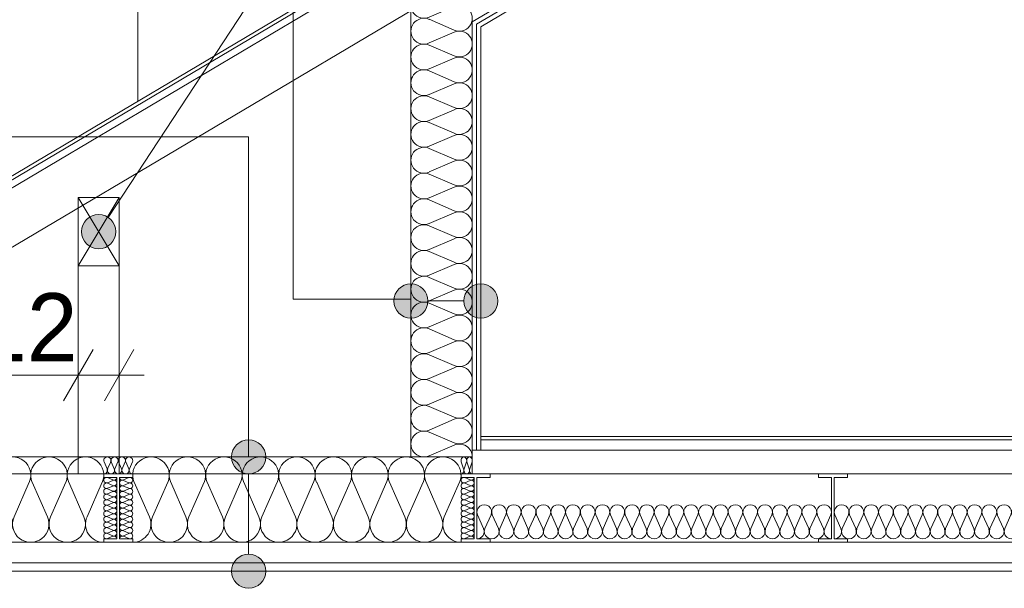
# Model space of a CAD drawing. Extents: x -396299 to -11759, y -15022 to 18278.
# Tile 103 of 205: x -191715 to -188829, y 7408 to 9074. Entities that reach past the tile are written whole.
import ezdxf

# ---------------------------------------------------------------- set-up
doc = ezdxf.new("R2010")
doc.units = 0
doc.header["$MEASUREMENT"] = 0
for name, color, linetype in [('arch izolacje', 7, 'Continuous'), ('Arch ocieplenie', 7, 'Continuous'), ('Arch opisy', 7, 'Continuous'), ('Arch wymiary', 7, 'Continuous'), ('Arch ściany działowe', 7, 'Continuous'), ('INWENT STROPY', 7, 'Continuous')]:
    doc.layers.add(name, color=color, linetype=linetype)
for name, color, linetype, lineweight, true_color in [('arch izolacje_Nr_Pióra__24', 7, 'Continuous', 13, 0x029e21), ('Arch ocieplenie_Nr_Pióra__24', 7, 'Continuous', 13, 0x029e21), ('Arch opisy_Nr_Pióra__3', 7, 'Continuous', 20, 0xff6600), ('INWENT STROPY_Nr_Pióra__2', 7, 'Continuous', 13, 0x7f7f7f), ('INWENT STROPY_Nr_Pióra__25', 7, 'Continuous', 15, 0x40a5ff), ('Inwentaryzacja Konst._Nr_Pióra__25', 7, 'Continuous', 15, 0x40a5ff), ('Inwentaryzacja Konst._Nr_Pióra__3', 7, 'Continuous', 20, 0xff6600)]:
    doc.layers.add(name, color=color, linetype=linetype, lineweight=lineweight, true_color=true_color)
for name, color, linetype, lineweight in [('Arch opisy_Nr_Pióra__21', 7, 'Continuous', 13), ('Arch wymiary_Nr_Pióra__5', 7, 'Continuous', 13), ('Arch ściany działowe_Nr_Pióra__5', 7, 'Continuous', 13), ('INWENT DACH_Nr_Pióra__5', 7, 'Continuous', 13), ('INWENT STROPY_Nr_Pióra__21', 7, 'Continuous', 13), ('Inwentaryzacja Konst._Nr_Pióra__5', 7, 'Continuous', 13)]:
    doc.layers.add(name, color=color, linetype=linetype, lineweight=lineweight)
doc.styles.add('GENERATED_STYLE_1', font='txt')
doc.dimstyles.new('GENERATED_STYLE__5', dxfattribs={"dimtxt": 200, "dimasz": 114, "dimexe": 0.18, "dimexo": 0, "dimgap": 0.09, "dimtad": 1, "dimtih": 1, "dimtoh": 1, "dimdec": 0, "dimlfac": 0.1, "dimzin": 0, "dimdsep": 46, "dimtxsty": 'GENERATED_STYLE_1', "dimblk": 'ARROWHEAD_2', "dimblk1": 'ARROWHEAD_2', "dimblk2": 'ARROWHEAD_2', "dimcen": 0.09, "dimclrd": 7, "dimclre": 7, "dimclrt": 7, "dimazin": 0, "dimtfac": 1, "dimtdec": 4, "dimtmove": 0, "dimatfit": 3, "dimfxl": 0, "dimtolj": 1, "dimtzin": 0, "dimarcsym": 0})

# ---------------------------------------------------------------- blocks, each defined once
blk = doc.blocks.new('Ściana_76', base_point=(-190376.1, 7813.2))
at = {"layer": 'Arch ściany działowe_Nr_Pióra__5', "linetype": 'Continuous'}
for p, q in [((-190388.6, 9067.9), (-190388.6, 7813.2)), ((-190376.1, 7813.2), (-190376.1, 9060.8)), ((-190388.6, 7813.2), (-190376.1, 7813.2))]:
    blk.add_line(p, q, dxfattribs=at)
blk = doc.blocks.new('Ściana_77', base_point=(-190363.6, 7813.2))
at = {"layer": 'Arch ściany działowe_Nr_Pióra__5', "linetype": 'Continuous'}
for p, q in [((-190376.1, 9060.8), (-190376.1, 7813.2)), ((-190363.6, 7813.2), (-190363.6, 9053.7)), ((-190376.1, 7813.2), (-190363.6, 7813.2))]:
    blk.add_line(p, q, dxfattribs=at)
blk = doc.blocks.new('Ściana_78', base_point=(-190363.6, 9053.7))
at = {"layer": 'Arch ściany działowe_Nr_Pióra__5', "linetype": 'Continuous'}
for p, q in [((-188094.7, 10413.9), (-190376.1, 9060.8)), ((-190363.6, 9053.7), (-188088.4, 10403.2)), ((-188088.4, 10403.2), (-188094.7, 10413.9))]:
    blk.add_line(p, q, dxfattribs=at)
blk = doc.blocks.new('Ściana_79', base_point=(-190376.1, 9060.8))
at = {"layer": 'Arch ściany działowe_Nr_Pióra__5', "linetype": 'Continuous'}
for p, q in [((-188095.7, 10427.9), (-190388.6, 9067.9)), ((-188089.3, 10417.1), (-188095.7, 10427.9)), ((-190376.1, 9060.8), (-188089.3, 10417.1))]:
    blk.add_line(p, q, dxfattribs=at)
blk = doc.blocks.new('Izolacja cieplna 14_8', base_point=(-189328, 7553.2))
at = {"layer": 'INWENT STROPY_Nr_Pióra__2', "linetype": 'Continuous'}
for p, q in [((-189326.2, 7623.4), (-189308.2, 7583)), ((-189304.5, 7583), (-189286.5, 7623.4)), ((-189282.9, 7623.4), (-189264.9, 7583)), ((-189261.2, 7583), (-189243.2, 7623.4)), ((-189239.6, 7623.4), (-189221.6, 7583)), ((-189217.9, 7583), (-189199.9, 7623.4)), ((-189196.3, 7623.4), (-189178.3, 7583)), ((-189174.6, 7583), (-189156.6, 7623.4)), ((-189153, 7623.4), (-189135, 7583)), ((-189131.3, 7583), (-189113.3, 7623.4)), ((-189109.7, 7623.4), (-189091.7, 7583)), ((-189088, 7583), (-189070, 7623.4)), ((-189066.4, 7623.4), (-189048.4, 7583)), ((-189044.7, 7583), (-189026.7, 7623.4)), ((-189023.1, 7623.4), (-189005.1, 7583)), ((-189001.4, 7583), (-188983.4, 7623.4)), ((-188979.8, 7623.4), (-188961.8, 7583)), ((-188958.1, 7583), (-188940.1, 7623.4)), ((-188936.5, 7623.4), (-188918.5, 7583)), ((-188914.8, 7583), (-188896.8, 7623.4)), ((-188893.2, 7623.4), (-188875.2, 7583)), ((-188871.5, 7583), (-188853.5, 7623.4)), ((-188849.9, 7623.4), (-188831.9, 7583)), ((-188828.2, 7583), (-188810.2, 7623.4)), ((-188806.6, 7623.4), (-188788.6, 7583)), ((-188784.9, 7583), (-188766.9, 7623.4)), ((-188763.3, 7623.4), (-188745.3, 7583)), ((-188741.6, 7583), (-188723.6, 7623.4)), ((-188720, 7623.4), (-188702, 7583)), ((-188698.3, 7583), (-188680.3, 7623.4)), ((-188676.7, 7623.4), (-188658.7, 7583)), ((-188655, 7583), (-188637, 7623.4)), ((-188633.4, 7623.4), (-188615.4, 7583)), ((-188611.7, 7583), (-188593.7, 7623.4)), ((-188590.1, 7623.4), (-188572.1, 7583)), ((-188568.4, 7583), (-188550.4, 7623.4)), ((-188546.8, 7623.4), (-188528.8, 7583)), ((-188525.1, 7583), (-188507.1, 7623.4)), ((-188503.5, 7623.4), (-188485.5, 7583)), ((-188481.8, 7583), (-188463.8, 7623.4)), ((-188460.2, 7623.4), (-188442.2, 7583)), ((-188438.5, 7583), (-188420.5, 7623.4)), ((-188416.9, 7623.4), (-188398.9, 7583)), ((-188395.2, 7583), (-188377.2, 7623.4)), ((-188373.6, 7623.4), (-188355.6, 7583)), ((-188351.9, 7583), (-188333.9, 7623.4)), ((-188330.3, 7623.4), (-188312.3, 7583)), ((-188308.6, 7583), (-188290.6, 7623.4))]:
    blk.add_line(p, q, dxfattribs=at)
for centre, start_param, end_param in [((-189306.3, 7631.9), 5.870392, 9.837571), ((-189263, 7631.9), 5.870392, 9.837571), ((-189219.7, 7631.9), 5.870392, 9.837571), ((-189176.4, 7631.9), 5.870392, 9.837571), ((-189133.1, 7631.9), 5.870392, 9.837571), ((-189089.8, 7631.9), 5.870392, 9.837571), ((-189046.5, 7631.9), 5.870392, 9.837571), ((-189003.2, 7631.9), 5.870392, 9.837571), ((-188959.9, 7631.9), 5.870392, 9.837571), ((-188916.6, 7631.9), 5.870392, 9.837571), ((-188873.3, 7631.9), 5.870392, 9.837571), ((-188830, 7631.9), 5.870392, 9.837571), ((-188786.7, 7631.9), 5.870392, 9.837571), ((-188743.4, 7631.9), 5.870392, 9.837571), ((-188700.1, 7631.9), 5.870392, 9.837571), ((-188656.8, 7631.9), 5.870392, 9.837571), ((-188613.5, 7631.9), 5.870392, 9.837571), ((-188570.2, 7631.9), 5.870392, 9.837571), ((-188526.9, 7631.9), 5.870392, 9.837571), ((-188483.6, 7631.9), 5.870392, 9.837571), ((-188440.3, 7631.9), 5.870392, 9.837571), ((-188397, 7631.9), 5.870392, 9.837571), ((-188353.7, 7631.9), 5.870392, 9.837571), ((-188310.4, 7631.9), 5.870392, 9.837571), ((-189328, 7574.4), 4.712389, 6.695979), ((-189284.7, 7574.4), 2.7288, 6.695979), ((-189241.4, 7574.4), 2.7288, 6.695979), ((-189198.1, 7574.4), 2.7288, 6.695979), ((-189154.8, 7574.4), 2.7288, 6.695979), ((-189111.5, 7574.4), 2.7288, 6.695979), ((-189068.2, 7574.4), 2.7288, 6.695979), ((-189024.9, 7574.4), 2.7288, 6.695979), ((-188981.6, 7574.4), 2.7288, 6.695979), ((-188938.3, 7574.4), 2.7288, 6.695979), ((-188895, 7574.4), 2.7288, 6.695979), ((-188851.7, 7574.4), 2.7288, 6.695979), ((-188808.4, 7574.4), 2.7288, 6.695979), ((-188765.1, 7574.4), 2.7288, 6.695979), ((-188721.8, 7574.4), 2.7288, 6.695979), ((-188678.5, 7574.4), 2.7288, 6.695979), ((-188635.2, 7574.4), 2.7288, 6.695979), ((-188591.9, 7574.4), 2.7288, 6.695979), ((-188548.6, 7574.4), 2.7288, 6.695979), ((-188505.3, 7574.4), 2.7288, 6.695979), ((-188462, 7574.4), 2.7288, 6.695979), ((-188418.7, 7574.4), 2.7288, 6.695979), ((-188375.4, 7574.4), 2.7288, 6.695979), ((-188332.1, 7574.4), 2.7288, 6.695979), ((-188288.8, 7574.4), 2.7288, 4.712389)]:
    blk.add_ellipse(centre, major_axis=(21.6, 0), ratio=0.982347, start_param=start_param, end_param=end_param, dxfattribs=at)
blk = doc.blocks.new('Izolacja cieplna 14_40', base_point=(-191468.9, 7543.2))
at = {"layer": 'arch izolacje_Nr_Pióra__24', "linetype": 'Continuous'}
for p, q in [((-192382.1, 7617.7), (-192426.6, 7718.7)), ((-192328.7, 7718.7), (-192373.1, 7617.7)), ((-192275.2, 7617.7), (-192319.7, 7718.7)), ((-192221.8, 7718.7), (-192266.2, 7617.7)), ((-192168.3, 7617.7), (-192212.8, 7718.7)), ((-192114.9, 7718.7), (-192159.3, 7617.7)), ((-192061.4, 7617.7), (-192105.9, 7718.7)), ((-192007.9, 7718.7), (-192052.4, 7617.7)), ((-191954.5, 7617.7), (-191999, 7718.7)), ((-191901, 7718.7), (-191945.5, 7617.7)), ((-191847.6, 7617.7), (-191892, 7718.7)), ((-191794.1, 7718.7), (-191838.6, 7617.7)), ((-191740.7, 7617.7), (-191785.1, 7718.7)), ((-191687.2, 7718.7), (-191731.7, 7617.7)), ((-191633.7, 7617.7), (-191678.2, 7718.7)), ((-191580.3, 7718.7), (-191624.8, 7617.7)), ((-191526.8, 7617.7), (-191571.3, 7718.7)), ((-191473.4, 7718.7), (-191517.9, 7617.7))]:
    blk.add_line(p, q, dxfattribs=at)
for centre, start_param, end_param in [((-192377.6, 7740), 2.728799, 6.695979), ((-192270.7, 7740), 2.728799, 6.695979), ((-192163.8, 7740), 2.728799, 6.695979), ((-192056.9, 7740), 2.728799, 6.695979), ((-191950, 7740), 2.728799, 6.695979), ((-191843.1, 7740), 2.728799, 6.695979), ((-191736.2, 7740), 2.728799, 6.695979), ((-191629.3, 7740), 2.728799, 6.695979), ((-191522.3, 7740), 2.728799, 6.695979), ((-192431.1, 7596.3), 1.570796, 3.554385), ((-192324.2, 7596.3), 5.870392, 9.837571), ((-192217.3, 7596.3), 5.870392, 9.837571), ((-192110.4, 7596.3), 5.870392, 9.837571), ((-192003.4, 7596.3), 5.870392, 9.837571), ((-191896.5, 7596.3), 5.870392, 9.837571), ((-191789.6, 7596.3), 5.870392, 9.837571), ((-191682.7, 7596.3), 5.870392, 9.837571), ((-191575.8, 7596.3), 5.870392, 9.837571), ((-191468.9, 7596.3), 5.870392, 7.853982)]:
    blk.add_ellipse(centre, major_axis=(-53.5, 0), ratio=0.994649, start_param=start_param, end_param=end_param, dxfattribs=at)
blk = doc.blocks.new('Izolacja cieplna 14_41', base_point=(-190421.7, 7543.2))
at = {"layer": 'arch izolacje_Nr_Pióra__24', "linetype": 'Continuous'}
for p, q in [((-191334.9, 7617.7), (-191379.4, 7718.7)), ((-191281.5, 7718.7), (-191325.9, 7617.7)), ((-191228, 7617.7), (-191272.5, 7718.7)), ((-191174.6, 7718.7), (-191219, 7617.7)), ((-191121.1, 7617.7), (-191165.6, 7718.7)), ((-191067.7, 7718.7), (-191112.1, 7617.7)), ((-191014.2, 7617.7), (-191058.7, 7718.7)), ((-190960.7, 7718.7), (-191005.2, 7617.7)), ((-190907.3, 7617.7), (-190951.8, 7718.7)), ((-190853.8, 7718.7), (-190898.3, 7617.7)), ((-190800.4, 7617.7), (-190844.8, 7718.7)), ((-190746.9, 7718.7), (-190791.4, 7617.7)), ((-190693.5, 7617.7), (-190737.9, 7718.7)), ((-190640, 7718.7), (-190684.5, 7617.7)), ((-190586.5, 7617.7), (-190631, 7718.7)), ((-190533.1, 7718.7), (-190577.6, 7617.7)), ((-190479.6, 7617.7), (-190524.1, 7718.7)), ((-190426.2, 7718.7), (-190470.7, 7617.7))]:
    blk.add_line(p, q, dxfattribs=at)
for centre, start_param, end_param in [((-191330.4, 7740), 2.728799, 6.695979), ((-191223.5, 7740), 2.728799, 6.695979), ((-191116.6, 7740), 2.728799, 6.695979), ((-191009.7, 7740), 2.728799, 6.695979), ((-190902.8, 7740), 2.728799, 6.695979), ((-190795.9, 7740), 2.728799, 6.695979), ((-190689, 7740), 2.728799, 6.695979), ((-190582.1, 7740), 2.728799, 6.695979), ((-190475.1, 7740), 2.728799, 6.695979), ((-191383.9, 7596.3), 1.570796, 3.554385), ((-191277, 7596.3), 5.870392, 9.837571), ((-191170.1, 7596.3), 5.870392, 9.837571), ((-191063.2, 7596.3), 5.870392, 9.837571), ((-190956.2, 7596.3), 5.870392, 9.837571), ((-190849.3, 7596.3), 5.870392, 9.837571), ((-190742.4, 7596.3), 5.870392, 9.837571), ((-190635.5, 7596.3), 5.870392, 9.837571), ((-190528.6, 7596.3), 5.870392, 9.837571), ((-190421.7, 7596.3), 5.870392, 7.853982)]:
    blk.add_ellipse(centre, major_axis=(-53.5, 0), ratio=0.994649, start_param=start_param, end_param=end_param, dxfattribs=at)
blk = doc.blocks.new('Izolacja cieplna 14_42', base_point=(-190375.2, 7553.2))
at = {"layer": 'INWENT STROPY_Nr_Pióra__2', "linetype": 'Continuous'}
for p, q in [((-190373.4, 7623.4), (-190355.4, 7583)), ((-190351.7, 7583), (-190333.7, 7623.4)), ((-190330.1, 7623.4), (-190312.1, 7583)), ((-190308.4, 7583), (-190290.4, 7623.4)), ((-190286.8, 7623.4), (-190268.8, 7583)), ((-190265.1, 7583), (-190247.1, 7623.4)), ((-190243.5, 7623.4), (-190225.5, 7583)), ((-190221.8, 7583), (-190203.8, 7623.4)), ((-190200.2, 7623.4), (-190182.2, 7583)), ((-190178.5, 7583), (-190160.5, 7623.4)), ((-190156.9, 7623.4), (-190138.9, 7583)), ((-190135.2, 7583), (-190117.2, 7623.4)), ((-190113.6, 7623.4), (-190095.6, 7583)), ((-190091.9, 7583), (-190073.9, 7623.4)), ((-190070.3, 7623.4), (-190052.3, 7583)), ((-190048.6, 7583), (-190030.6, 7623.4)), ((-190027, 7623.4), (-190009, 7583)), ((-190005.3, 7583), (-189987.3, 7623.4)), ((-189983.7, 7623.4), (-189965.7, 7583)), ((-189962, 7583), (-189944, 7623.4)), ((-189940.4, 7623.4), (-189922.4, 7583)), ((-189918.7, 7583), (-189900.7, 7623.4)), ((-189897.1, 7623.4), (-189879.1, 7583)), ((-189875.4, 7583), (-189857.4, 7623.4)), ((-189853.8, 7623.4), (-189835.8, 7583)), ((-189832.1, 7583), (-189814.1, 7623.4)), ((-189810.5, 7623.4), (-189792.5, 7583)), ((-189788.8, 7583), (-189770.8, 7623.4)), ((-189767.2, 7623.4), (-189749.2, 7583)), ((-189745.5, 7583), (-189727.5, 7623.4)), ((-189723.9, 7623.4), (-189705.9, 7583)), ((-189702.2, 7583), (-189684.2, 7623.4)), ((-189680.6, 7623.4), (-189662.6, 7583)), ((-189658.9, 7583), (-189640.9, 7623.4)), ((-189637.3, 7623.4), (-189619.3, 7583)), ((-189615.6, 7583), (-189597.6, 7623.4)), ((-189594, 7623.4), (-189576, 7583)), ((-189572.3, 7583), (-189554.3, 7623.4)), ((-189550.7, 7623.4), (-189532.7, 7583)), ((-189529, 7583), (-189511, 7623.4)), ((-189507.4, 7623.4), (-189489.4, 7583)), ((-189485.7, 7583), (-189467.7, 7623.4)), ((-189464.1, 7623.4), (-189446.1, 7583)), ((-189442.4, 7583), (-189424.4, 7623.4)), ((-189420.8, 7623.4), (-189402.8, 7583)), ((-189399.1, 7583), (-189381.1, 7623.4)), ((-189377.5, 7623.4), (-189359.5, 7583)), ((-189355.8, 7583), (-189337.8, 7623.4))]:
    blk.add_line(p, q, dxfattribs=at)
for centre, start_param, end_param in [((-190353.5, 7631.9), 5.870392, 9.837571), ((-190310.2, 7631.9), 5.870392, 9.837571), ((-190266.9, 7631.9), 5.870392, 9.837571), ((-190223.6, 7631.9), 5.870392, 9.837571), ((-190180.3, 7631.9), 5.870392, 9.837571), ((-190137, 7631.9), 5.870392, 9.837571), ((-190093.7, 7631.9), 5.870392, 9.837571), ((-190050.4, 7631.9), 5.870392, 9.837571), ((-190007.1, 7631.9), 5.870392, 9.837571), ((-189963.8, 7631.9), 5.870392, 9.837571), ((-189920.5, 7631.9), 5.870392, 9.837571), ((-189877.2, 7631.9), 5.870392, 9.837571), ((-189833.9, 7631.9), 5.870392, 9.837571), ((-189790.6, 7631.9), 5.870392, 9.837571), ((-189747.3, 7631.9), 5.870392, 9.837571), ((-189704, 7631.9), 5.870392, 9.837571), ((-189660.7, 7631.9), 5.870392, 9.837571), ((-189617.4, 7631.9), 5.870392, 9.837571), ((-189574.1, 7631.9), 5.870392, 9.837571), ((-189530.8, 7631.9), 5.870392, 9.837571), ((-189487.5, 7631.9), 5.870392, 9.837571), ((-189444.2, 7631.9), 5.870392, 9.837571), ((-189400.9, 7631.9), 5.870392, 9.837571), ((-189357.6, 7631.9), 5.870392, 9.837571), ((-190375.2, 7574.4), 4.712389, 6.695979), ((-190331.9, 7574.4), 2.7288, 6.695979), ((-190288.6, 7574.4), 2.7288, 6.695979), ((-190245.3, 7574.4), 2.7288, 6.695979), ((-190202, 7574.4), 2.7288, 6.695979), ((-190158.7, 7574.4), 2.7288, 6.695979), ((-190115.4, 7574.4), 2.7288, 6.695979), ((-190072.1, 7574.4), 2.7288, 6.695979), ((-190028.8, 7574.4), 2.7288, 6.695979), ((-189985.5, 7574.4), 2.7288, 6.695979), ((-189942.2, 7574.4), 2.7288, 6.695979), ((-189898.9, 7574.4), 2.7288, 6.695979), ((-189855.6, 7574.4), 2.7288, 6.695979), ((-189812.3, 7574.4), 2.7288, 6.695979), ((-189769, 7574.4), 2.7288, 6.695979), ((-189725.7, 7574.4), 2.7288, 6.695979), ((-189682.4, 7574.4), 2.7288, 6.695979), ((-189639.1, 7574.4), 2.7288, 6.695979), ((-189595.8, 7574.4), 2.7288, 6.695979), ((-189552.5, 7574.4), 2.7288, 6.695979), ((-189509.2, 7574.4), 2.7288, 6.695979), ((-189465.9, 7574.4), 2.7288, 6.695979), ((-189422.6, 7574.4), 2.7288, 6.695979), ((-189379.3, 7574.4), 2.7288, 6.695979), ((-189336, 7574.4), 2.7288, 4.712389)]:
    blk.add_ellipse(centre, major_axis=(21.6, 0), ratio=0.982347, start_param=start_param, end_param=end_param, dxfattribs=at)
blk = doc.blocks.new('Izolacja cieplna 14_157', base_point=(-190388.6, 9154))
at = {"layer": 'Arch ocieplenie_Nr_Pióra__24', "linetype": 'Continuous'}
for p, q in [((-190515, 9150.9), (-190442.2, 9119.4)), ((-190442.2, 9113.1), (-190515, 9081.6)), ((-190515, 9075.3), (-190442.2, 9043.8)), ((-190442.2, 9037.5), (-190515, 9006)), ((-190515, 8999.7), (-190442.2, 8968.2)), ((-190442.2, 8961.9), (-190515, 8930.4)), ((-190515, 8924.1), (-190442.2, 8892.6)), ((-190442.2, 8886.3), (-190515, 8854.8)), ((-190515, 8848.4), (-190442.2, 8817)), ((-190442.2, 8810.6), (-190515, 8779.2)), ((-190515, 8772.8), (-190442.2, 8741.4)), ((-190442.2, 8735), (-190515, 8703.6)), ((-190515, 8697.2), (-190442.2, 8665.8)), ((-190442.2, 8659.4), (-190515, 8628)), ((-190515, 8621.6), (-190442.2, 8590.2)), ((-190442.2, 8583.8), (-190515, 8552.4)), ((-190515, 8546), (-190442.2, 8514.6)), ((-190442.2, 8508.2), (-190515, 8476.8)), ((-190515, 8470.4), (-190442.2, 8439)), ((-190442.2, 8432.6), (-190515, 8401.2)), ((-190515, 8394.8), (-190442.2, 8363.4)), ((-190442.2, 8357), (-190515, 8325.6)), ((-190515, 8319.2), (-190442.2, 8287.8)), ((-190442.2, 8281.4), (-190515, 8250)), ((-190515, 8243.6), (-190442.2, 8212.2)), ((-190442.2, 8205.8), (-190515, 8174.4)), ((-190515, 8168), (-190442.2, 8136.6)), ((-190442.2, 8130.2), (-190515, 8098.8)), ((-190515, 8092.4), (-190442.2, 8061)), ((-190442.2, 8054.6), (-190515, 8023.2)), ((-190515, 8016.8), (-190442.2, 7985.4)), ((-190442.2, 7979), (-190515, 7947.6)), ((-190515, 7941.2), (-190442.2, 7909.8)), ((-190442.2, 7903.4), (-190515, 7872)), ((-190515, 7865.6), (-190442.2, 7834.2)), ((-190442.2, 7827.8), (-190515, 7796.4))]:
    blk.add_line(p, q, dxfattribs=at)
for centre, start_param, end_param in [((-190530.3, 9116.2), 1.158003, 5.125183), ((-190426.9, 9154), 4.299596, 6.283185), ((-190426.9, 9078.4), 4.299595, 8.266774), ((-190530.3, 9040.6), 1.158003, 5.125183), ((-190426.9, 9002.8), 4.299595, 8.266774), ((-190530.3, 8965), 1.158003, 5.125183), ((-190426.9, 8927.2), 4.299595, 8.266774), ((-190530.3, 8889.4), 1.158003, 5.125183), ((-190426.9, 8851.6), 4.299595, 8.266774), ((-190530.3, 8813.8), 1.158003, 5.125183), ((-190426.9, 8776), 4.299595, 8.266774), ((-190530.3, 8738.2), 1.158003, 5.125183), ((-190426.9, 8700.4), 4.299595, 8.266774), ((-190530.3, 8662.6), 1.158003, 5.125183), ((-190426.9, 8624.8), 4.299595, 8.266774), ((-190530.3, 8587), 1.158003, 5.125183), ((-190426.9, 8549.2), 4.299595, 8.266774), ((-190530.3, 8511.4), 1.158003, 5.125183), ((-190426.9, 8473.6), 4.299595, 8.266774), ((-190530.3, 8435.8), 1.158003, 5.125183), ((-190426.9, 8398), 4.299595, 8.266774), ((-190530.3, 8360.2), 1.158003, 5.125183), ((-190426.9, 8322.4), 4.299595, 8.266774), ((-190530.3, 8284.6), 1.158003, 5.125183), ((-190426.9, 8246.8), 4.299595, 8.266774), ((-190530.3, 8209), 1.158003, 5.125183), ((-190426.9, 8171.2), 4.299595, 8.266774), ((-190530.3, 8133.4), 1.158003, 5.125183), ((-190426.9, 8095.6), 4.299595, 8.266774), ((-190530.3, 8057.8), 1.158003, 5.125183), ((-190426.9, 8020), 4.299595, 8.266774), ((-190530.3, 7982.2), 1.158003, 5.125183), ((-190426.9, 7944.4), 4.299595, 8.266774), ((-190530.3, 7906.6), 1.158003, 5.125183), ((-190426.9, 7868.8), 4.299595, 8.266774), ((-190530.3, 7831), 1.158003, 5.125183), ((-190426.9, 7793.2), 0, 1.983589)]:
    blk.add_ellipse(centre, major_axis=(38.3, 0), ratio=0.98745, start_param=start_param, end_param=end_param, dxfattribs=at)
blk = doc.blocks.new('Izolacja cieplna 14_161', base_point=(-191430.4, 7733.2))
at = {"layer": 'arch izolacje_Nr_Pióra__24', "linetype": 'Continuous'}
for p, q in [((-191457.4, 7732.5), (-191441.9, 7725.7)), ((-191441.9, 7724.3), (-191457.4, 7717.5)), ((-191457.4, 7716.1), (-191441.9, 7709.3)), ((-191441.9, 7707.9), (-191457.4, 7701.1)), ((-191457.4, 7699.8), (-191441.9, 7693)), ((-191441.9, 7691.6), (-191457.4, 7684.8)), ((-191457.4, 7683.4), (-191441.9, 7676.6)), ((-191441.9, 7675.2), (-191457.4, 7668.4)), ((-191457.4, 7667), (-191441.9, 7660.2)), ((-191441.9, 7658.9), (-191457.4, 7652.1)), ((-191457.4, 7650.7), (-191441.9, 7643.9)), ((-191441.9, 7642.5), (-191457.4, 7635.7)), ((-191457.4, 7634.3), (-191441.9, 7627.5)), ((-191441.9, 7626.1), (-191457.4, 7619.3)), ((-191457.4, 7617.9), (-191441.9, 7611.1)), ((-191441.9, 7609.8), (-191457.4, 7603)), ((-191457.4, 7601.6), (-191441.9, 7594.8)), ((-191441.9, 7593.4), (-191457.4, 7586.6)), ((-191457.4, 7585.2), (-191441.9, 7578.4)), ((-191441.9, 7577), (-191457.4, 7570.2)), ((-191457.4, 7568.9), (-191441.9, 7562.1)), ((-191441.9, 7560.7), (-191457.4, 7553.9))]:
    blk.add_line(p, q, dxfattribs=at)
for centre, start_param, end_param in [((-191460.7, 7725), 1.158003, 5.125183), ((-191460.7, 7708.6), 1.158003, 5.125183), ((-191438.6, 7733.2), 4.299596, 6.283185), ((-191438.6, 7716.8), 4.299595, 8.266774), ((-191438.6, 7700.5), 4.299595, 8.266774), ((-191460.7, 7692.3), 1.158003, 5.125183), ((-191460.7, 7675.9), 1.158003, 5.125183), ((-191438.6, 7684.1), 4.299595, 8.266774), ((-191438.6, 7667.7), 4.299595, 8.266774), ((-191460.7, 7659.5), 1.158003, 5.125183), ((-191460.7, 7643.2), 1.158003, 5.125183), ((-191438.6, 7651.4), 4.299595, 8.266774), ((-191460.7, 7626.8), 1.158003, 5.125183), ((-191460.7, 7610.5), 1.158003, 5.125183), ((-191438.6, 7635), 4.299595, 8.266774), ((-191438.6, 7618.6), 4.299595, 8.266774), ((-191460.7, 7594.1), 1.158003, 5.125183), ((-191438.6, 7602.3), 4.299595, 8.266774), ((-191438.6, 7585.9), 4.299595, 8.266774), ((-191460.7, 7577.7), 1.158003, 5.125183), ((-191460.7, 7561.4), 1.158003, 5.125183), ((-191438.6, 7569.5), 4.299595, 8.266774), ((-191438.6, 7553.2), 0, 1.983589)]:
    blk.add_ellipse(centre, major_axis=(8.19, 0), ratio=0.999232, start_param=start_param, end_param=end_param, dxfattribs=at)
blk = doc.blocks.new('Izolacja cieplna 14_162', base_point=(-191422.4, 7733.2))
at = {"layer": 'arch izolacje_Nr_Pióra__24', "linetype": 'Continuous'}
for p, q in [((-191395.4, 7732.5), (-191410.9, 7725.7)), ((-191410.9, 7724.3), (-191395.4, 7717.5)), ((-191395.4, 7716.1), (-191410.9, 7709.3)), ((-191410.9, 7707.9), (-191395.4, 7701.1)), ((-191395.4, 7699.8), (-191410.9, 7693)), ((-191410.9, 7691.6), (-191395.4, 7684.8)), ((-191395.4, 7683.4), (-191410.9, 7676.6)), ((-191410.9, 7675.2), (-191395.4, 7668.4)), ((-191395.4, 7667), (-191410.9, 7660.2)), ((-191410.9, 7658.9), (-191395.4, 7652.1)), ((-191395.4, 7650.7), (-191410.9, 7643.9)), ((-191410.9, 7642.5), (-191395.4, 7635.7)), ((-191395.4, 7634.3), (-191410.9, 7627.5)), ((-191410.9, 7626.1), (-191395.4, 7619.3)), ((-191395.4, 7617.9), (-191410.9, 7611.1)), ((-191410.9, 7609.8), (-191395.4, 7603)), ((-191395.4, 7601.6), (-191410.9, 7594.8)), ((-191410.9, 7593.4), (-191395.4, 7586.6)), ((-191395.4, 7585.2), (-191410.9, 7578.4)), ((-191410.9, 7577), (-191395.4, 7570.2)), ((-191395.4, 7568.9), (-191410.9, 7562.1)), ((-191410.9, 7560.7), (-191395.4, 7553.9))]:
    blk.add_line(p, q, dxfattribs=at)
for centre, start_param, end_param in [((-191392.1, 7725), 4.299595, 8.266775), ((-191414.2, 7716.8), 1.158004, 5.125183), ((-191414.2, 7700.5), 1.158004, 5.125183), ((-191414.2, 7733.2), 3.141593, 5.125182), ((-191392.1, 7708.6), 4.299595, 8.266775), ((-191414.2, 7684.1), 1.158004, 5.125183), ((-191414.2, 7667.7), 1.158004, 5.125183), ((-191392.1, 7692.3), 4.299595, 8.266775), ((-191392.1, 7675.9), 4.299595, 8.266775), ((-191414.2, 7651.4), 1.158004, 5.125183), ((-191392.1, 7659.5), 4.299595, 8.266775), ((-191392.1, 7643.2), 4.299595, 8.266775), ((-191414.2, 7635), 1.158004, 5.125183), ((-191414.2, 7618.6), 1.158004, 5.125183), ((-191392.1, 7626.8), 4.299595, 8.266775), ((-191392.1, 7610.5), 4.299595, 8.266775), ((-191414.2, 7602.3), 1.158004, 5.125183), ((-191414.2, 7585.9), 1.158004, 5.125183), ((-191392.1, 7594.1), 4.299595, 8.266775), ((-191414.2, 7569.5), 1.158004, 5.125183), ((-191414.2, 7553.2), 1.158004, 3.141593), ((-191392.1, 7577.7), 4.299595, 8.266775), ((-191392.1, 7561.4), 4.299595, 8.266775)]:
    blk.add_ellipse(centre, major_axis=(8.19, 0), ratio=0.999232, start_param=start_param, end_param=end_param, dxfattribs=at)
blk = doc.blocks.new('Izolacja cieplna 14_163', base_point=(-191468.9, 7743.2))
at = {"layer": 'arch izolacje_Nr_Pióra__24', "linetype": 'Continuous'}
for p, q in [((-191468, 7778.3), (-191459.2, 7758.1)), ((-191457.4, 7758.1), (-191448.5, 7778.3)), ((-191446.8, 7778.3), (-191437.9, 7758.1)), ((-191436.1, 7758.1), (-191427.3, 7778.3)), ((-191425.5, 7778.3), (-191416.7, 7758.1)), ((-191414.9, 7758.1), (-191406, 7778.3)), ((-191404.3, 7778.3), (-191395.4, 7758.1)), ((-191393.6, 7758.1), (-191384.8, 7778.3))]:
    blk.add_line(p, q, dxfattribs=at)
for centre, start_param, end_param in [((-191458.3, 7782.5), 4.299595, 8.266775), ((-191437, 7782.5), 4.299595, 8.266775), ((-191415.8, 7782.5), 4.299595, 8.266775), ((-191394.5, 7782.5), 4.299595, 8.266775), ((-191468.9, 7753.8), 3.141593, 5.125182), ((-191447.6, 7753.8), 1.158004, 5.125183), ((-191426.4, 7753.8), 1.158004, 5.125183), ((-191405.1, 7753.8), 1.158004, 5.125183), ((-191383.9, 7753.8), 1.158004, 3.141593)]:
    blk.add_ellipse(centre, major_axis=(0, 10.6), ratio=0.999163, start_param=start_param, end_param=end_param, dxfattribs=at)
blk = doc.blocks.new('Izolacja cieplna 14_164', base_point=(-190383.2, 7733.2))
at = {"layer": 'arch izolacje_Nr_Pióra__24', "linetype": 'Continuous'}
for p, q in [((-190410.2, 7732.5), (-190394.7, 7725.7)), ((-190394.7, 7724.3), (-190410.2, 7717.5)), ((-190410.2, 7716.1), (-190394.7, 7709.3)), ((-190394.7, 7707.9), (-190410.2, 7701.1)), ((-190410.2, 7699.8), (-190394.7, 7693)), ((-190394.7, 7691.6), (-190410.2, 7684.8)), ((-190410.2, 7683.4), (-190394.7, 7676.6)), ((-190394.7, 7675.2), (-190410.2, 7668.4)), ((-190410.2, 7667), (-190394.7, 7660.2)), ((-190394.7, 7658.9), (-190410.2, 7652.1)), ((-190410.2, 7650.7), (-190394.7, 7643.9)), ((-190394.7, 7642.5), (-190410.2, 7635.7)), ((-190410.2, 7634.3), (-190394.7, 7627.5)), ((-190394.7, 7626.1), (-190410.2, 7619.3)), ((-190410.2, 7617.9), (-190394.7, 7611.1)), ((-190394.7, 7609.8), (-190410.2, 7603)), ((-190410.2, 7601.6), (-190394.7, 7594.8)), ((-190394.7, 7593.4), (-190410.2, 7586.6)), ((-190410.2, 7585.2), (-190394.7, 7578.4)), ((-190394.7, 7577), (-190410.2, 7570.2)), ((-190410.2, 7568.9), (-190394.7, 7562.1)), ((-190394.7, 7560.7), (-190410.2, 7553.9))]:
    blk.add_line(p, q, dxfattribs=at)
for centre, start_param, end_param in [((-190413.5, 7725), 1.158003, 5.125183), ((-190413.5, 7708.6), 1.158003, 5.125183), ((-190391.4, 7733.2), 4.299596, 6.283185), ((-190391.4, 7716.8), 4.299595, 8.266774), ((-190391.4, 7700.5), 4.299595, 8.266774), ((-190413.5, 7692.3), 1.158003, 5.125183), ((-190413.5, 7675.9), 1.158003, 5.125183), ((-190391.4, 7684.1), 4.299595, 8.266774), ((-190391.4, 7667.7), 4.299595, 8.266774), ((-190413.5, 7659.5), 1.158003, 5.125183), ((-190413.5, 7643.2), 1.158003, 5.125183), ((-190391.4, 7651.4), 4.299595, 8.266774), ((-190413.5, 7626.8), 1.158003, 5.125183), ((-190413.5, 7610.5), 1.158003, 5.125183), ((-190391.4, 7635), 4.299595, 8.266774), ((-190391.4, 7618.6), 4.299595, 8.266774), ((-190413.5, 7594.1), 1.158003, 5.125183), ((-190391.4, 7602.3), 4.299595, 8.266774), ((-190391.4, 7585.9), 4.299595, 8.266774), ((-190413.5, 7577.7), 1.158003, 5.125183), ((-190413.5, 7561.4), 1.158003, 5.125183), ((-190391.4, 7569.5), 4.299595, 8.266774), ((-190391.4, 7553.2), 0, 1.983589)]:
    blk.add_ellipse(centre, major_axis=(8.19, 0), ratio=0.999232, start_param=start_param, end_param=end_param, dxfattribs=at)
blk = doc.blocks.new('Izolacja cieplna 14_165', base_point=(-190421.7, 7743.2))
at = {"layer": 'arch izolacje_Nr_Pióra__24', "linetype": 'Continuous'}
for p, q in [((-190421, 7778.3), (-190414.1, 7758.1)), ((-190412.7, 7758.1), (-190405.8, 7778.3)), ((-190404.4, 7778.3), (-190397.6, 7758.1)), ((-190396.2, 7758.1), (-190389.3, 7778.3))]:
    blk.add_line(p, q, dxfattribs=at)
for centre, start_param, end_param in [((-190413.4, 7782.5), 4.299595, 8.266775), ((-190396.9, 7782.5), 4.299595, 8.266775), ((-190421.7, 7753.8), 3.141593, 5.125182), ((-190405.1, 7753.8), 1.158004, 5.125183), ((-190388.6, 7753.8), 1.158004, 3.141593)]:
    blk.add_ellipse(centre, major_axis=(0, 10.6), ratio=0.77818, start_param=start_param, end_param=end_param, dxfattribs=at)
blk = doc.blocks.new('Linia_43', base_point=(-190363.6, 8250.1))
at = {"layer": 'Arch opisy_Nr_Pióra__21', "linetype": 'Continuous'}
for points in [[(-190518.6, 8250.1), (-190522.4, 8269.2), (-190533.2, 8285.4), (-190549.5, 8296.3), (-190568.6, 8300.1), (-190587.7, 8296.3), (-190603.9, 8285.4), (-190614.8, 8269.2), (-190618.6, 8250.1), (-190614.8, 8230.9), (-190603.9, 8214.7), (-190587.7, 8203.9), (-190568.6, 8200.1), (-190549.5, 8203.9), (-190533.2, 8214.7), (-190522.4, 8230.9)], [(-190313.6, 8250.1), (-190317.4, 8269.2), (-190328.2, 8285.4), (-190344.5, 8296.3), (-190363.6, 8300.1), (-190382.7, 8296.3), (-190398.9, 8285.4), (-190409.8, 8269.2), (-190413.6, 8250.1), (-190409.8, 8230.9), (-190398.9, 8214.7), (-190382.7, 8203.9), (-190363.6, 8200.1), (-190344.5, 8203.9), (-190328.2, 8214.7), (-190317.4, 8230.9)]]:
    blk.add_hatch(color=256, dxfattribs=at).paths.add_polyline_path(points, flags=0)
blk.add_line((-190413.6, 8250.1), (-190518.6, 8250.1), dxfattribs=at)
for centre in [(-190568.6, 8250.1), (-190363.6, 8250.1)]:
    blk.add_circle(centre, 50, dxfattribs=at)
blk = doc.blocks.new('Linia_194', base_point=(-188098.4, 13610.2))
at = {"layer": 'Arch opisy_Nr_Pióra__3', "linetype": 'Continuous'}
blk.add_hatch(color=256, dxfattribs=at).paths.add_polyline_path([(-191433.6, 8453.2), (-191437.4, 8472.3), (-191448.2, 8488.5), (-191464.5, 8499.4), (-191483.6, 8503.2), (-191502.7, 8499.4), (-191518.9, 8488.5), (-191529.8, 8472.3), (-191533.6, 8453.2), (-191529.8, 8434), (-191518.9, 8417.8), (-191502.7, 8407), (-191483.6, 8403.2), (-191464.5, 8407), (-191448.2, 8417.8), (-191437.4, 8434)], flags=0)
blk.add_line((-188098.4, 13610.2), (-191456.2, 8495), dxfattribs=at)
blk.add_circle((-191483.6, 8453.2), 50, dxfattribs=at)
blk = doc.blocks.new('*D922')
at = {"layer": 'Arch wymiary_Nr_Pióra__5', "linetype": 'Continuous'}
for p, q in [((-192803.6, 7920.3), (-192803.6, 8145.3)), ((-191543.6, 7920.3), (-191543.6, 8145.3)), ((-192760.3, 8107.8), (-192846.9, 7957.8)), ((-191500.3, 8107.8), (-191586.9, 7957.8)), ((-192876.9, 8032.8), (-192803.6, 8032.8)), ((-192803.6, 8032.8), (-191543.6, 8032.8))]:
    blk.add_line(p, q, dxfattribs=at)
at = {"layer": 'Arch wymiary_Nr_Pióra__5', "char_height": 200, "attachment_point": 7, "style": 'GENERATED_STYLE_1'}
for s, insert in [('{126}', (-192493.6, 8072.8)), ('{12}', (-191842.9, 8072.8))]:
    blk.add_mtext(s, dxfattribs=dict(at, insert=insert))
blk = doc.blocks.new('ARROWHEAD_2')
at = {"color": 0, "linetype": 'Continuous', "lineweight": 0}
for p, q in [((-0.378, -0.655), (0.378, 0.655)), ((0, 0), (-1, 0))]:
    blk.add_line(p, q, dxfattribs=at)
blk = doc.blocks.new('*D923')
at = {"layer": 'Arch wymiary_Nr_Pióra__5', "linetype": 'Continuous'}
for p, q in [((-191543.6, 7920.3), (-191543.6, 8145.3)), ((-191423.6, 7920.3), (-191423.6, 8145.3)), ((-191500.3, 8107.8), (-191586.9, 7957.8)), ((-191466.9, 7957.8), (-191380.3, 8107.8)), ((-191543.6, 8032.8), (-191423.6, 8032.8)), ((-191423.6, 8032.8), (-191350.2, 8032.8))]:
    blk.add_line(p, q, dxfattribs=at)
at = {"layer": 'Arch wymiary_Nr_Pióra__5', "char_height": 200, "attachment_point": 7, "style": 'GENERATED_STYLE_1'}
for s, insert in [('{126}', (-192493.6, 8072.8)), ('{12}', (-191842.9, 8072.8))]:
    blk.add_mtext(s, dxfattribs=dict(at, insert=insert))
blk = doc.blocks.new('Linia_222', base_point=(-191044.2, 7458.2))
at = {"layer": 'Arch opisy_Nr_Pióra__21', "linetype": 'Continuous'}
for points in [[(-190994.2, 7793.2), (-190998, 7812.3), (-191008.9, 7828.5), (-191025.1, 7839.4), (-191044.2, 7843.2), (-191063.4, 7839.4), (-191079.6, 7828.5), (-191090.4, 7812.3), (-191094.2, 7793.2), (-191090.4, 7774), (-191079.6, 7757.8), (-191063.4, 7747), (-191044.2, 7743.2), (-191025.1, 7747), (-191008.9, 7757.8), (-190998, 7774)], [(-190994.2, 7458.2), (-190998, 7477.3), (-191008.9, 7493.5), (-191025.1, 7504.4), (-191044.2, 7508.2), (-191063.4, 7504.4), (-191079.6, 7493.5), (-191090.4, 7477.3), (-191094.2, 7458.2), (-191090.4, 7439), (-191079.6, 7422.8), (-191063.4, 7412), (-191044.2, 7408.2), (-191025.1, 7412), (-191008.9, 7422.8), (-190998, 7439)]]:
    blk.add_hatch(color=256, dxfattribs=at).paths.add_polyline_path(points, flags=0)
blk.add_line((-191044.2, 7508.2), (-191044.2, 7743.2), dxfattribs=at)
for centre in [(-191044.2, 7793.2), (-191044.2, 7458.2)]:
    blk.add_circle(centre, 50, dxfattribs=at)
blk = doc.blocks.new('Linia_223', base_point=(-191044.2, 8730.6))
at = {"layer": 'Arch opisy_Nr_Pióra__21', "linetype": 'Continuous'}
blk.add_line((-191044.2, 8730.6), (-192030, 8730.6), dxfattribs=at)
blk.add_circle((-192330, 8730.6), 300, dxfattribs=at)

msp = doc.modelspace()

# ---------------------------------------------------------------- linework, layer by layer
at = {"layer": 'Arch ocieplenie_Nr_Pióra__24', "linetype": 'Continuous'}
for p, q in [((-190568.6, 9251.8), (-190568.6, 7793.2)), ((-190568.6, 7793.2), (-192803.6, 7793.2)), ((-190568.6, 7793.2), (-190388.6, 7793.2))]:
    msp.add_line(p, q, dxfattribs=at)
at = {"layer": 'Arch opisy_Nr_Pióra__21', "linetype": 'Continuous'}
for p, q in [((-190914, 8255.6), (-190914, 9380.6)), ((-191044.2, 7793.2), (-191044.2, 8730.6)), ((-190568.6, 8255.6), (-190914, 8255.6))]:
    msp.add_line(p, q, dxfattribs=at)
at = {"layer": 'INWENT DACH_Nr_Pióra__5', "linetype": 'Continuous'}
for p, q in [((-185863.6, 12100.6), (-192401.7, 8222.7)), ((-185863.6, 12089), (-192401.7, 8211)), ((-191368.6, 10408.2), (-191368.6, 8835.4))]:
    msp.add_line(p, q, dxfattribs=at)
at = {"layer": 'INWENT STROPY_Nr_Pióra__21', "linetype": 'Continuous'}
for p, q in [((-186943.6, 7853.2), (-190363.6, 7853.2)), ((-186943.6, 7843.2), (-190363.6, 7843.2)), ((-186943.6, 7813.2), (-190388.6, 7813.2)), ((-190388.6, 7813.2), (-190388.6, 7743.2)), ((-186943.6, 7483.2), (-192663.6, 7483.2)), ((-186943.6, 7458.2), (-192663.6, 7458.2))]:
    msp.add_line(p, q, dxfattribs=at)
at = {"layer": 'INWENT STROPY_Nr_Pióra__25', "linetype": 'Continuous'}
for p, q in [((-191468.9, 7733.2), (-191468.9, 7743.2)), ((-191383.9, 7743.2), (-191468.9, 7743.2)), ((-191383.9, 7733.2), (-191383.9, 7743.2)), ((-190336.7, 7743.2), (-190421.7, 7743.2)), ((-190421.7, 7733.2), (-190421.7, 7743.2)), ((-190336.7, 7733.2), (-190336.7, 7743.2)), ((-189289.5, 7743.2), (-189374.5, 7743.2)), ((-189374.5, 7733.2), (-189374.5, 7743.2)), ((-189289.5, 7733.2), (-189289.5, 7743.2)), ((-191430.4, 7733.2), (-191468.9, 7733.2)), ((-191430.4, 7553.2), (-191430.4, 7733.2)), ((-191383.9, 7733.2), (-191422.4, 7733.2)), ((-191422.4, 7553.2), (-191422.4, 7733.2)), ((-190383.2, 7733.2), (-190421.7, 7733.2)), ((-190383.2, 7553.2), (-190383.2, 7733.2)), ((-190375.2, 7553.2), (-190375.2, 7733.2)), ((-190336.7, 7733.2), (-190375.2, 7733.2)), ((-189336, 7733.2), (-189374.5, 7733.2)), ((-189336, 7553.2), (-189336, 7733.2)), ((-189328, 7553.2), (-189328, 7733.2)), ((-189289.5, 7733.2), (-189328, 7733.2)), ((-191468.9, 7543.2), (-191468.9, 7553.2)), ((-191430.4, 7553.2), (-191468.9, 7553.2)), ((-191383.9, 7543.2), (-191468.9, 7543.2)), ((-191383.9, 7553.2), (-191422.4, 7553.2)), ((-191383.9, 7553.2), (-191383.9, 7543.2)), ((-190421.7, 7543.2), (-190421.7, 7553.2)), ((-190383.2, 7553.2), (-190421.7, 7553.2)), ((-190336.7, 7543.2), (-190421.7, 7543.2)), ((-190336.7, 7553.2), (-190375.2, 7553.2)), ((-190336.7, 7553.2), (-190336.7, 7543.2)), ((-189374.5, 7543.2), (-189374.5, 7553.2)), ((-189336, 7553.2), (-189374.5, 7553.2)), ((-189289.5, 7543.2), (-189374.5, 7543.2)), ((-189289.5, 7553.2), (-189328, 7553.2)), ((-189289.5, 7553.2), (-189289.5, 7543.2))]:
    msp.add_line(p, q, dxfattribs=at)
at = {"layer": 'Inwentaryzacja Konst._Nr_Pióra__25', "linetype": 'Continuous'}
for p, q in [((-186943.6, 7743.2), (-192803.6, 7743.2)), ((-186943.6, 7543.2), (-192663.6, 7543.2))]:
    msp.add_line(p, q, dxfattribs=at)
at = {"layer": 'Inwentaryzacja Konst._Nr_Pióra__3', "linetype": 'Continuous'}
for p, q in [((-191543.6, 8553.2), (-191423.6, 8553.2)), ((-191543.6, 8353.2), (-191543.6, 8553.2)), ((-191543.6, 8353.2), (-191423.6, 8553.2)), ((-191543.6, 8553.2), (-191423.6, 8353.2)), ((-191423.6, 8553.2), (-191423.6, 8353.2)), ((-191423.6, 8353.2), (-191543.6, 8353.2)), ((-191543.6, 8353.2), (-191543.6, 7743.2)), ((-191423.6, 8353.2), (-191423.6, 7743.2))]:
    msp.add_line(p, q, dxfattribs=at)
at = {"layer": 'Inwentaryzacja Konst._Nr_Pióra__5', "linetype": 'Continuous'}
for p, q in [((-185863.6, 12065.8), (-192857.2, 7917.6)), ((-185863.6, 11891.4), (-192511.6, 7948.2))]:
    msp.add_line(p, q, dxfattribs=at)

# ---------------------------------------------------------------- block references
at = {"layer": 'arch izolacje', "color": 104, "linetype": 'Continuous', "lineweight": 20, "true_color": 0x029e21}
for name, p in [('Izolacja cieplna 14_40', (-191468.9, 7543.2)), ('Izolacja cieplna 14_163', (-191468.9, 7743.2)), ('Izolacja cieplna 14_41', (-190421.7, 7543.2)), ('Izolacja cieplna 14_165', (-190421.7, 7743.2)), ('Izolacja cieplna 14_161', (-191430.4, 7733.2)), ('Izolacja cieplna 14_162', (-191422.4, 7733.2)), ('Izolacja cieplna 14_164', (-190383.2, 7733.2))]:
    msp.add_blockref(name, p, dxfattribs=at)
at = {"layer": 'Arch ocieplenie', "color": 104, "linetype": 'Continuous', "lineweight": 20, "true_color": 0x029e21}
msp.add_blockref('Izolacja cieplna 14_157', (-190388.6, 9154), dxfattribs=at)
at = {"layer": 'Arch opisy', "color": 30, "linetype": 'Continuous', "lineweight": 20, "true_color": 0xff6600}
msp.add_blockref('Linia_194', (-188098.4, 13610.2), dxfattribs=at)
at = {"layer": 'Arch opisy', "linetype": 'Continuous'}
for name, p in [('Linia_223', (-191044.2, 8730.6)), ('Linia_43', (-190363.6, 8250.1)), ('Linia_222', (-191044.2, 7458.2))]:
    msp.add_blockref(name, p, dxfattribs=at)
at = {"layer": 'Arch ściany działowe'}
for name, p in [('Ściana_79', (-190376.1, 9060.8)), ('Ściana_78', (-190363.6, 9053.7)), ('Ściana_76', (-190376.1, 7813.2)), ('Ściana_77', (-190363.6, 7813.2))]:
    msp.add_blockref(name, p, dxfattribs=at)
at = {"layer": 'INWENT STROPY', "color": 104, "linetype": 'Continuous', "lineweight": 20, "true_color": 0x029e21}
for name, p in [('Izolacja cieplna 14_42', (-190375.2, 7553.2)), ('Izolacja cieplna 14_8', (-189328, 7553.2))]:
    msp.add_blockref(name, p, dxfattribs=at)

# ---------------------------------------------------------------- dimensions: what is measured, and where the dimension line sits
at = {"layer": 'Arch wymiary', "linetype": 'Continuous'}
for p1, p2, picture, middle in [((-192803.6, 7543.2), (-191543.6, 7954.2), '*D922', (-192265.9, 8172.8)), ((-191543.6, 7954.2), (-191423.6, 8048.2), '*D923', (-191691.2, 8172.8))]:
    dim = msp.add_linear_dim(base=(-192803.6, 8032.8), p1=p1, p2=p2, dimstyle='GENERATED_STYLE__5', dxfattribs=at)
    dim.commit()
    dim.dimension.update_dxf_attribs({"geometry": picture, "text_midpoint": middle})

doc.saveas('drawing.dxf')
